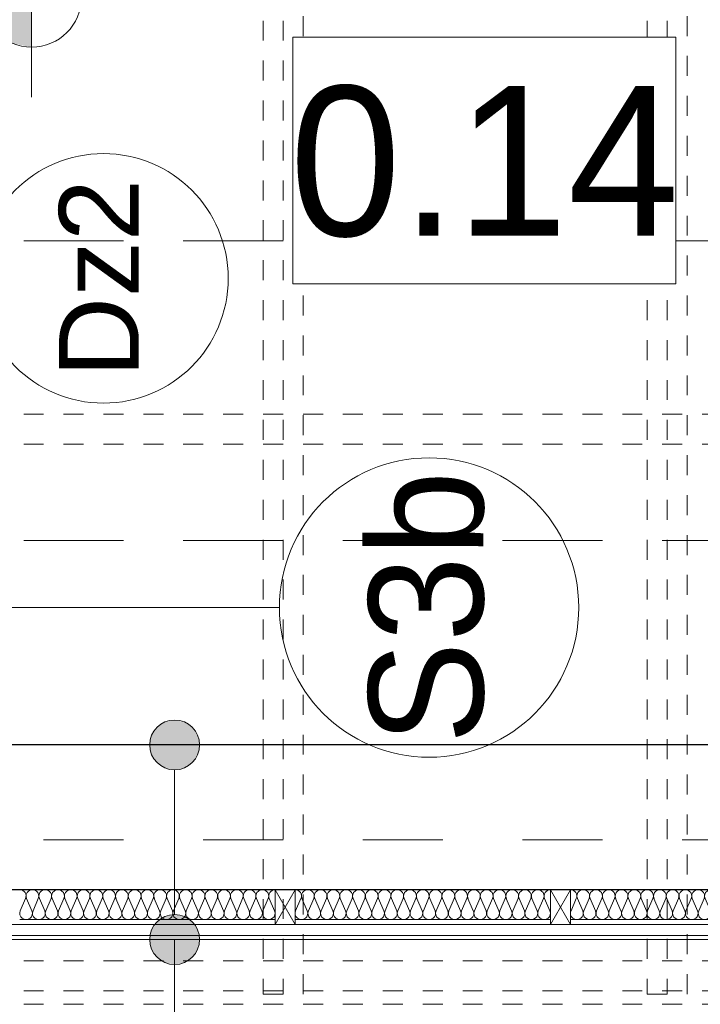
# Model space of a CAD drawing. Extents: x -547885 to -186295, y -25370 to 156194.
# Tile 85 of 256: x -509206 to -507842, y 41918 to 43891. Entities that reach past the tile are written whole.
import ezdxf

# ---------------------------------------------------------------- set-up
doc = ezdxf.new("R2010")
doc.units = 0
doc.header["$MEASUREMENT"] = 0
doc.linetypes.add('Hidden Line copy', pattern=[80, 40, -40])
doc.linetypes.add('Przerywana', pattern=[320, 160, -160])
for name, color, linetype in [('Arch ocieplenie', 7, 'Continuous'), ('Arch opisy', 7, 'Continuous'), ('INWENT RZĘDNE', 7, 'Continuous'), ('INWENT WYMIARY', 7, 'Continuous')]:
    doc.layers.add(name, color=color, linetype=linetype)
for name, color, linetype, lineweight, true_color in [('Arch ocieplenie_Nr_Pióra__44', 7, 'Continuous', 9, 0x029e21), ('Arch opisy okien_Nr_Pióra__9', 7, 'Continuous', 9, 0x3dad99), ('Arch opisy_Nr_Pióra__9', 7, 'Continuous', 9, 0x3dad99), ('Arch wykończenie_Nr_Pióra__115', 7, 'Continuous', 13, 0xff66ff), ('Arch wykończenie_Nr_Pióra__9', 7, 'Continuous', 9, 0x3dad99), ('INWENT DACH_Nr_Pióra__2', 7, 'Continuous', 13, 0x7f7f7f), ('INWENT KONST. DREWNIANA_Nr_Pióra__2', 7, 'Continuous', 13, 0x7f7f7f)]:
    doc.layers.add(name, color=color, linetype=linetype, lineweight=lineweight, true_color=true_color)
for name, color, linetype, lineweight in [('Arch opisy_Nr_Pióra__1', 7, 'Continuous', 25), ('Arch opisy_Nr_Pióra__21', 7, 'Continuous', 9), ('INWENT OPISY_Nr_Pióra__21', 7, 'Continuous', 9), ('INWENT RZĘDNE_Nr_Pióra__21', 7, 'Continuous', 9), ('INWENT WYMIARY_Nr_Pióra__21', 7, 'Continuous', 9), ('INWENT.ŚCIANY_Nr_Pióra__1', 7, 'Continuous', 25)]:
    doc.layers.add(name, color=color, linetype=linetype, lineweight=lineweight)
doc.styles.add('GENERATED_STYLE_1', font='txt')
doc.styles.add('GENERATED_STYLE_10', font='arial.ttf')
doc.styles.add('GENERATED_STYLE_2', font='txt')
doc.styles.add('GENERATED_STYLE_4', font='txt')
doc.styles.add('GENERATED_STYLE_7', font='txt')
doc.dimstyles.new('GENERATED_STYLE__13', dxfattribs={"dimtxt": 0.18, "dimasz": 109.44, "dimexe": 0.18, "dimexo": 0.0625, "dimgap": 0.09, "dimtad": 0, "dimtih": 1, "dimtoh": 1, "dimdec": 4, "dimzin": 0, "dimdsep": 46, "dimcen": 0.09, "dimadec": 0, "dimazin": 0, "dimtfac": 1, "dimtdec": 4, "dimtmove": 0, "dimatfit": 3, "dimldrblk": 'ARROWHEAD_11', "dimfxl": 0, "dimtolj": 1, "dimtzin": 0, "dimarcsym": 0})
doc.dimstyles.new('GENERATED_STYLE__5', dxfattribs={"dimtxt": 160.000002, "dimasz": 114, "dimexe": 0.18, "dimexo": 0, "dimgap": 0.09, "dimtad": 1, "dimtih": 1, "dimtoh": 1, "dimdec": 0, "dimlfac": 0.1, "dimzin": 0, "dimdsep": 46, "dimtxsty": 'GENERATED_STYLE_2', "dimblk": 'ARROWHEAD_2', "dimblk1": 'ARROWHEAD_2', "dimblk2": 'ARROWHEAD_2', "dimcen": 0.09, "dimclrd": 7, "dimclre": 7, "dimclrt": 7, "dimazin": 0, "dimtfac": 1, "dimtdec": 4, "dimtmove": 0, "dimatfit": 3, "dimfxl": 0, "dimtolj": 1, "dimtzin": 0, "dimarcsym": 0})

# ---------------------------------------------------------------- blocks, each defined once
blk = doc.blocks.new('Izolacja cieplna 14_72', base_point=(-509206.3, 42147.6))
at = {"layer": 'Arch ocieplenie_Nr_Pióra__44', "linetype": 'Continuous'}
for p, q in [((-509205.2, 42105.5), (-509194.6, 42129.8)), ((-509192.5, 42129.8), (-509181.8, 42105.5)), ((-509179.6, 42105.5), (-509169, 42129.8)), ((-509166.9, 42129.8), (-509156.2, 42105.5)), ((-509154, 42105.5), (-509143.4, 42129.8)), ((-509141.3, 42129.8), (-509130.6, 42105.5)), ((-509128.4, 42105.5), (-509117.8, 42129.8)), ((-509115.7, 42129.8), (-509105, 42105.5)), ((-509102.8, 42105.5), (-509092.2, 42129.8)), ((-509090.1, 42129.8), (-509079.4, 42105.5)), ((-509077.2, 42105.5), (-509066.6, 42129.8)), ((-509064.5, 42129.8), (-509053.8, 42105.5)), ((-509051.6, 42105.5), (-509041, 42129.8)), ((-509038.9, 42129.8), (-509028.2, 42105.5)), ((-509026, 42105.5), (-509015.4, 42129.8)), ((-509013.3, 42129.8), (-509002.6, 42105.5)), ((-509000.4, 42105.5), (-508989.8, 42129.8)), ((-508987.7, 42129.8), (-508977, 42105.5)), ((-508974.8, 42105.5), (-508964.2, 42129.8)), ((-508962.1, 42129.8), (-508951.4, 42105.5)), ((-508949.2, 42105.5), (-508938.6, 42129.8)), ((-508936.5, 42129.8), (-508925.8, 42105.5)), ((-508923.6, 42105.5), (-508913, 42129.8)), ((-508910.9, 42129.8), (-508900.2, 42105.5)), ((-508898, 42105.5), (-508887.4, 42129.8)), ((-508885.3, 42129.8), (-508874.6, 42105.5)), ((-508872.4, 42105.5), (-508861.8, 42129.8)), ((-508859.7, 42129.8), (-508849, 42105.5)), ((-508846.8, 42105.5), (-508836.2, 42129.8)), ((-508834.1, 42129.8), (-508823.4, 42105.5)), ((-508821.2, 42105.5), (-508810.6, 42129.8)), ((-508808.5, 42129.8), (-508797.8, 42105.5)), ((-508795.6, 42105.5), (-508785, 42129.8)), ((-508782.9, 42129.8), (-508772.2, 42105.5)), ((-508770, 42105.5), (-508759.4, 42129.8)), ((-508757.3, 42129.8), (-508746.6, 42105.5)), ((-508744.4, 42105.5), (-508733.8, 42129.8)), ((-508731.7, 42129.8), (-508721, 42105.5)), ((-508718.8, 42105.5), (-508708.2, 42129.8)), ((-508706.1, 42129.8), (-508695.4, 42105.5))]:
    blk.add_line(p, q, dxfattribs=at)
for centre, start_param, end_param in [((-509206.3, 42134.9), 5.870392, 7.853982), ((-509180.7, 42134.9), 5.870392, 9.837571), ((-509155.1, 42134.9), 5.870392, 9.837571), ((-509129.5, 42134.9), 5.870392, 9.837571), ((-509103.9, 42134.9), 5.870392, 9.837571), ((-509078.3, 42134.9), 5.870392, 9.837571), ((-509052.7, 42134.9), 5.870392, 9.837571), ((-509027.1, 42134.9), 5.870392, 9.837571), ((-509001.5, 42134.9), 5.870392, 9.837571), ((-508975.9, 42134.9), 5.870392, 9.837571), ((-508950.3, 42134.9), 5.870392, 9.837571), ((-508924.7, 42134.9), 5.870392, 9.837571), ((-508899.1, 42134.9), 5.870392, 9.837571), ((-508873.5, 42134.9), 5.870392, 9.837571), ((-508847.9, 42134.9), 5.870392, 9.837571), ((-508822.3, 42134.9), 5.870392, 9.837571), ((-508796.7, 42134.9), 5.870392, 9.837571), ((-508771.1, 42134.9), 5.870392, 9.837571), ((-508745.5, 42134.9), 5.870392, 9.837571), ((-508719.9, 42134.9), 5.870392, 9.837571), ((-508694.3, 42134.9), 1.570796, 3.554385), ((-509193.5, 42100.4), 2.728799, 6.695979), ((-509167.9, 42100.4), 2.728799, 6.695979), ((-509142.3, 42100.4), 2.728799, 6.695979), ((-509116.7, 42100.4), 2.728799, 6.695979), ((-509091.1, 42100.4), 2.728799, 6.695979), ((-509065.5, 42100.4), 2.728799, 6.695979), ((-509039.9, 42100.4), 2.728799, 6.695979), ((-509014.3, 42100.4), 2.728799, 6.695979), ((-508988.7, 42100.4), 2.728799, 6.695979), ((-508963.1, 42100.4), 2.728799, 6.695979), ((-508937.5, 42100.4), 2.728799, 6.695979), ((-508911.9, 42100.4), 2.728799, 6.695979), ((-508886.3, 42100.4), 2.728799, 6.695979), ((-508860.7, 42100.4), 2.728799, 6.695979), ((-508835.1, 42100.4), 2.728799, 6.695979), ((-508809.5, 42100.4), 2.728799, 6.695979), ((-508783.9, 42100.4), 2.728799, 6.695979), ((-508758.3, 42100.4), 2.728799, 6.695979), ((-508732.7, 42100.4), 2.728799, 6.695979), ((-508707.1, 42100.4), 2.728799, 6.695979)]:
    blk.add_ellipse(centre, major_axis=(12.8, 0), ratio=0.996929, start_param=start_param, end_param=end_param, dxfattribs=at)
blk = doc.blocks.new('Izolacja cieplna 14_74', base_point=(-508654.3, 42147.6))
at = {"layer": 'Arch ocieplenie_Nr_Pióra__44', "linetype": 'Continuous'}
for p, q in [((-508653.2, 42105.5), (-508642.6, 42129.8)), ((-508640.5, 42129.8), (-508629.8, 42105.5)), ((-508627.6, 42105.5), (-508617, 42129.8)), ((-508614.9, 42129.8), (-508604.2, 42105.5)), ((-508602, 42105.5), (-508591.4, 42129.8)), ((-508589.3, 42129.8), (-508578.6, 42105.5)), ((-508576.4, 42105.5), (-508565.8, 42129.8)), ((-508563.7, 42129.8), (-508553, 42105.5)), ((-508550.8, 42105.5), (-508540.2, 42129.8)), ((-508538.1, 42129.8), (-508527.4, 42105.5)), ((-508525.2, 42105.5), (-508514.6, 42129.8)), ((-508512.5, 42129.8), (-508501.8, 42105.5)), ((-508499.6, 42105.5), (-508489, 42129.8)), ((-508486.9, 42129.8), (-508476.2, 42105.5)), ((-508474, 42105.5), (-508463.4, 42129.8)), ((-508461.3, 42129.8), (-508450.6, 42105.5)), ((-508448.4, 42105.5), (-508437.8, 42129.8)), ((-508435.7, 42129.8), (-508425, 42105.5)), ((-508422.8, 42105.5), (-508412.2, 42129.8)), ((-508410.1, 42129.8), (-508399.4, 42105.5)), ((-508397.2, 42105.5), (-508386.6, 42129.8)), ((-508384.5, 42129.8), (-508373.8, 42105.5)), ((-508371.6, 42105.5), (-508361, 42129.8)), ((-508358.9, 42129.8), (-508348.2, 42105.5)), ((-508346, 42105.5), (-508335.4, 42129.8)), ((-508333.3, 42129.8), (-508322.6, 42105.5)), ((-508320.4, 42105.5), (-508309.8, 42129.8)), ((-508307.7, 42129.8), (-508297, 42105.5)), ((-508294.8, 42105.5), (-508284.2, 42129.8)), ((-508282.1, 42129.8), (-508271.4, 42105.5)), ((-508269.2, 42105.5), (-508258.6, 42129.8)), ((-508256.5, 42129.8), (-508245.8, 42105.5)), ((-508243.6, 42105.5), (-508233, 42129.8)), ((-508230.9, 42129.8), (-508220.2, 42105.5)), ((-508218, 42105.5), (-508207.4, 42129.8)), ((-508205.3, 42129.8), (-508194.6, 42105.5)), ((-508192.4, 42105.5), (-508181.8, 42129.8)), ((-508179.7, 42129.8), (-508169, 42105.5)), ((-508166.8, 42105.5), (-508156.2, 42129.8)), ((-508154.1, 42129.8), (-508143.4, 42105.5))]:
    blk.add_line(p, q, dxfattribs=at)
for centre, start_param, end_param in [((-508654.3, 42134.9), 5.870392, 7.853982), ((-508628.7, 42134.9), 5.870392, 9.837571), ((-508603.1, 42134.9), 5.870392, 9.837571), ((-508577.5, 42134.9), 5.870392, 9.837571), ((-508551.9, 42134.9), 5.870392, 9.837571), ((-508526.3, 42134.9), 5.870392, 9.837571), ((-508500.7, 42134.9), 5.870392, 9.837571), ((-508475.1, 42134.9), 5.870392, 9.837571), ((-508449.5, 42134.9), 5.870392, 9.837571), ((-508423.9, 42134.9), 5.870392, 9.837571), ((-508398.3, 42134.9), 5.870392, 9.837571), ((-508372.7, 42134.9), 5.870392, 9.837571), ((-508347.1, 42134.9), 5.870392, 9.837571), ((-508321.5, 42134.9), 5.870392, 9.837571), ((-508295.9, 42134.9), 5.870392, 9.837571), ((-508270.3, 42134.9), 5.870392, 9.837571), ((-508244.7, 42134.9), 5.870392, 9.837571), ((-508219.1, 42134.9), 5.870392, 9.837571), ((-508193.5, 42134.9), 5.870392, 9.837571), ((-508167.9, 42134.9), 5.870392, 9.837571), ((-508142.3, 42134.9), 1.570796, 3.554385), ((-508641.5, 42100.4), 2.728799, 6.695979), ((-508615.9, 42100.4), 2.728799, 6.695979), ((-508590.3, 42100.4), 2.728799, 6.695979), ((-508564.7, 42100.4), 2.728799, 6.695979), ((-508539.1, 42100.4), 2.728799, 6.695979), ((-508513.5, 42100.4), 2.728799, 6.695979), ((-508487.9, 42100.4), 2.728799, 6.695979), ((-508462.3, 42100.4), 2.728799, 6.695979), ((-508436.7, 42100.4), 2.728799, 6.695979), ((-508411.1, 42100.4), 2.728799, 6.695979), ((-508385.5, 42100.4), 2.728799, 6.695979), ((-508359.9, 42100.4), 2.728799, 6.695979), ((-508334.3, 42100.4), 2.728799, 6.695979), ((-508308.7, 42100.4), 2.728799, 6.695979), ((-508283.1, 42100.4), 2.728799, 6.695979), ((-508257.5, 42100.4), 2.728799, 6.695979), ((-508231.9, 42100.4), 2.728799, 6.695979), ((-508206.3, 42100.4), 2.728799, 6.695979), ((-508180.7, 42100.4), 2.728799, 6.695979), ((-508155.1, 42100.4), 2.728799, 6.695979)]:
    blk.add_ellipse(centre, major_axis=(12.8, 0), ratio=0.996929, start_param=start_param, end_param=end_param, dxfattribs=at)
blk = doc.blocks.new('Izolacja cieplna 14_75', base_point=(-508102.3, 42147.6))
at = {"layer": 'Arch ocieplenie_Nr_Pióra__44', "linetype": 'Continuous'}
for p, q in [((-508101.2, 42105.5), (-508090.6, 42129.8)), ((-508088.5, 42129.8), (-508077.8, 42105.5)), ((-508075.6, 42105.5), (-508065, 42129.8)), ((-508062.9, 42129.8), (-508052.2, 42105.5)), ((-508050, 42105.5), (-508039.4, 42129.8)), ((-508037.3, 42129.8), (-508026.6, 42105.5)), ((-508024.4, 42105.5), (-508013.8, 42129.8)), ((-508011.7, 42129.8), (-508001, 42105.5)), ((-507998.8, 42105.5), (-507988.2, 42129.8)), ((-507986.1, 42129.8), (-507975.4, 42105.5)), ((-507973.2, 42105.5), (-507962.6, 42129.8)), ((-507960.5, 42129.8), (-507949.8, 42105.5)), ((-507947.6, 42105.5), (-507937, 42129.8)), ((-507934.9, 42129.8), (-507924.2, 42105.5)), ((-507922, 42105.5), (-507911.4, 42129.8)), ((-507909.3, 42129.8), (-507898.6, 42105.5)), ((-507896.4, 42105.5), (-507885.8, 42129.8)), ((-507883.7, 42129.8), (-507873, 42105.5)), ((-507870.8, 42105.5), (-507860.2, 42129.8)), ((-507858.1, 42129.8), (-507847.4, 42105.5)), ((-507845.2, 42105.5), (-507834.6, 42129.8)), ((-507832.5, 42129.8), (-507821.8, 42105.5)), ((-507819.6, 42105.5), (-507809, 42129.8)), ((-507806.9, 42129.8), (-507796.2, 42105.5)), ((-507794, 42105.5), (-507783.4, 42129.8)), ((-507781.3, 42129.8), (-507770.6, 42105.5)), ((-507768.4, 42105.5), (-507757.8, 42129.8)), ((-507755.7, 42129.8), (-507745, 42105.5)), ((-507742.8, 42105.5), (-507732.2, 42129.8)), ((-507730.1, 42129.8), (-507719.4, 42105.5)), ((-507717.2, 42105.5), (-507706.6, 42129.8)), ((-507704.5, 42129.8), (-507693.8, 42105.5)), ((-507691.6, 42105.5), (-507681, 42129.8)), ((-507678.9, 42129.8), (-507668.2, 42105.5)), ((-507666, 42105.5), (-507655.4, 42129.8)), ((-507653.3, 42129.8), (-507642.6, 42105.5)), ((-507640.4, 42105.5), (-507629.8, 42129.8)), ((-507627.7, 42129.8), (-507617, 42105.5)), ((-507614.8, 42105.5), (-507604.2, 42129.8)), ((-507602.1, 42129.8), (-507591.4, 42105.5))]:
    blk.add_line(p, q, dxfattribs=at)
for centre, start_param, end_param in [((-508102.3, 42134.9), 5.870392, 7.853982), ((-508076.7, 42134.9), 5.870392, 9.837571), ((-508051.1, 42134.9), 5.870392, 9.837571), ((-508025.5, 42134.9), 5.870392, 9.837571), ((-507999.9, 42134.9), 5.870392, 9.837571), ((-507974.3, 42134.9), 5.870392, 9.837571), ((-507948.7, 42134.9), 5.870392, 9.837571), ((-507923.1, 42134.9), 5.870392, 9.837571), ((-507897.5, 42134.9), 5.870392, 9.837571), ((-507871.9, 42134.9), 5.870392, 9.837571), ((-507846.3, 42134.9), 5.870392, 9.837571), ((-507820.7, 42134.9), 5.870392, 9.837571), ((-507795.1, 42134.9), 5.870392, 9.837571), ((-507769.5, 42134.9), 5.870392, 9.837571), ((-507743.9, 42134.9), 5.870392, 9.837571), ((-507718.3, 42134.9), 5.870392, 9.837571), ((-507692.7, 42134.9), 5.870392, 9.837571), ((-507667.1, 42134.9), 5.870392, 9.837571), ((-507641.5, 42134.9), 5.870392, 9.837571), ((-507615.9, 42134.9), 5.870392, 9.837571), ((-507590.3, 42134.9), 1.570796, 3.554385), ((-508089.5, 42100.4), 2.728799, 6.695979), ((-508063.9, 42100.4), 2.728799, 6.695979), ((-508038.3, 42100.4), 2.728799, 6.695979), ((-508012.7, 42100.4), 2.728799, 6.695979), ((-507987.1, 42100.4), 2.728799, 6.695979), ((-507961.5, 42100.4), 2.728799, 6.695979), ((-507935.9, 42100.4), 2.728799, 6.695979), ((-507910.3, 42100.4), 2.728799, 6.695979), ((-507884.7, 42100.4), 2.728799, 6.695979), ((-507859.1, 42100.4), 2.728799, 6.695979), ((-507833.5, 42100.4), 2.728799, 6.695979), ((-507807.9, 42100.4), 2.728799, 6.695979), ((-507782.3, 42100.4), 2.728799, 6.695979), ((-507756.7, 42100.4), 2.728799, 6.695979), ((-507731.1, 42100.4), 2.728799, 6.695979), ((-507705.5, 42100.4), 2.728799, 6.695979), ((-507679.9, 42100.4), 2.728799, 6.695979), ((-507654.3, 42100.4), 2.728799, 6.695979), ((-507628.7, 42100.4), 2.728799, 6.695979), ((-507603.1, 42100.4), 2.728799, 6.695979)]:
    blk.add_ellipse(centre, major_axis=(12.8, 0), ratio=0.996929, start_param=start_param, end_param=end_param, dxfattribs=at)
blk = doc.blocks.new('*D652')
at = {"layer": 'INWENT WYMIARY_Nr_Pióra__21', "linetype": 'Continuous'}
for p, q in [((-509898.3, 46932.8), (-509898.3, 47157.8)), ((-471873.3, 46932.8), (-471873.3, 47157.8)), ((-509855, 47120.3), (-509941.6, 46970.3)), ((-471916.6, 46970.3), (-471830, 47120.3)), ((-509971.7, 47045.3), (-509898.3, 47045.3)), ((-509898.3, 47045.3), (-471873.3, 47045.3)), ((-471873.3, 47045.3), (-471800, 47045.3))]:
    blk.add_line(p, q, dxfattribs=at)
at = {"layer": 'INWENT WYMIARY_Nr_Pióra__21', "insert": (-491116.2, 47077.3), "char_height": 160, "attachment_point": 7, "style": 'GENERATED_STYLE_2'}
blk.add_mtext('{3\xa0803}', dxfattribs=at)
blk = doc.blocks.new('ARROWHEAD_2')
at = {"color": 0, "linetype": 'Continuous', "lineweight": 0}
for p, q in [((-0.378, -0.655), (0.378, 0.655)), ((0, 0), (-1, 0))]:
    blk.add_line(p, q, dxfattribs=at)
blk = doc.blocks.new('Koty wysokościowe_14', base_point=(-509182.5, 43935.8))
at = {"layer": 'INWENT RZĘDNE_Nr_Pióra__21', "linetype": 'Continuous'}
for points in [[(-509182.5, 43935.8), (-509082.5, 43935.8), (-509090.1, 43974), (-509111.7, 44006.5), (-509144.2, 44028.1), (-509182.5, 44035.8)], [(-509182.5, 43935.8), (-509282.5, 43935.8), (-509274.8, 43897.5), (-509253.2, 43865), (-509220.7, 43843.4), (-509182.5, 43835.8)]]:
    blk.add_hatch(color=256, dxfattribs=at).paths.add_polyline_path(points, flags=0)
for p, q in [((-509182.5, 43735.8), (-509182.5, 44135.8)), ((-509382.5, 43935.8), (-508982.5, 43935.8))]:
    blk.add_line(p, q, dxfattribs=at)
blk.add_circle((-509182.5, 43935.8), 100, dxfattribs=at)
at = {"layer": 'INWENT RZĘDNE_Nr_Pióra__21', "insert": (-509048.4, 44100.1), "char_height": 160, "attachment_point": 7, "style": 'GENERATED_STYLE_4'}
blk.add_mtext('{-0,02}', dxfattribs=at)
blk = doc.blocks.new('ARROWHEAD_11')
at = {"color": 0, "linetype": 'Continuous', "lineweight": 0}
blk.add_line((0, 0), (-1, 0), dxfattribs=at)
at = {"color": 0, "linetype": 'Continuous', "lineweight": 0, "const_width": 0.25, "flags": 128}
blk.add_lwpolyline([(-0.125, 0, 1), (0.125, 0, 1)], format="xyb", close=True, dxfattribs=at)
blk = doc.blocks.new('Linia_62', base_point=(-508895.7, 42437.6))
at = {"layer": 'Arch opisy_Nr_Pióra__21', "linetype": 'Continuous'}
for points in [[(-508845.7, 42437.6), (-508849.5, 42456.8), (-508860.3, 42473), (-508876.6, 42483.8), (-508895.7, 42487.6), (-508914.8, 42483.8), (-508931, 42473), (-508941.9, 42456.8), (-508945.7, 42437.6), (-508941.9, 42418.5), (-508931, 42402.3), (-508914.8, 42391.4), (-508895.7, 42387.6), (-508876.6, 42391.4), (-508860.3, 42402.3), (-508849.5, 42418.5)], [(-508845.7, 42047.6), (-508849.5, 42066.8), (-508860.3, 42083), (-508876.6, 42093.8), (-508895.7, 42097.6), (-508914.8, 42093.8), (-508931, 42083), (-508941.9, 42066.8), (-508945.7, 42047.6), (-508941.9, 42028.5), (-508931, 42012.3), (-508914.8, 42001.4), (-508895.7, 41997.6), (-508876.6, 42001.4), (-508860.3, 42012.3), (-508849.5, 42028.5)]]:
    blk.add_hatch(color=256, dxfattribs=at).paths.add_polyline_path(points, flags=0)
blk.add_line((-508895.7, 42387.6), (-508895.7, 42097.6), dxfattribs=at)
for centre in [(-508895.7, 42437.6), (-508895.7, 42047.6)]:
    blk.add_circle(centre, 50, dxfattribs=at)
blk = doc.blocks.new('Linia_63', base_point=(-508895.7, 42047.6))
at = {"layer": 'Arch opisy_Nr_Pióra__21', "linetype": 'Continuous'}
blk.add_line((-508895.7, 42047.6), (-508895.7, 41225), dxfattribs=at)
blk.add_circle((-508895.7, 40925), 300, dxfattribs=at)
blk = doc.blocks.new('Linia_65', base_point=(-509508.3, 42713))
at = {"layer": 'Arch opisy_Nr_Pióra__21', "linetype": 'Continuous'}
blk.add_line((-509508.3, 42713), (-508685.7, 42713), dxfattribs=at)
blk.add_circle((-508385.7, 42713), 300, dxfattribs=at)

msp = doc.modelspace()

# ---------------------------------------------------------------- linework, layer by layer
at = {"layer": 'Arch opisy_Nr_Pióra__9', "linetype": 'Continuous'}
msp.add_circle((-509038.3, 43372.6), 250, dxfattribs=at)
at = {"layer": 'Arch wykończenie_Nr_Pióra__115', "linetype": 'Przerywana'}
for p, q in [((-506798.3, 43447.6), (-509798.3, 43447.6)), ((-509798.3, 43447.6), (-506798.3, 43447.6)), ((-506798.3, 42847.6), (-509798.3, 42847.6)), ((-509798.3, 42847.6), (-506798.3, 42847.6)), ((-509798.3, 42247.6), (-506798.3, 42247.6))]:
    msp.add_line(p, q, dxfattribs=at)
at = {"layer": 'Arch wykończenie_Nr_Pióra__9', "linetype": 'Continuous'}
for p, q in [((-508654.3, 42147.6), (-508694.3, 42147.6)), ((-508694.3, 42147.6), (-508694.3, 42077.6)), ((-508694.3, 42147.6), (-508654.3, 42077.6)), ((-508654.3, 42147.6), (-508694.3, 42077.6)), ((-508654.3, 42077.6), (-508654.3, 42147.6)), ((-508102.3, 42147.6), (-508142.3, 42147.6)), ((-508142.3, 42147.6), (-508142.3, 42077.6)), ((-508142.3, 42147.6), (-508102.3, 42077.6)), ((-508102.3, 42147.6), (-508142.3, 42077.6)), ((-508102.3, 42077.6), (-508102.3, 42147.6)), ((-508694.3, 42087.6), (-509206.3, 42087.6)), ((-508142.3, 42087.6), (-508654.3, 42087.6)), ((-507590.3, 42087.6), (-508102.3, 42087.6)), ((-506998.3, 42077.6), (-509868.3, 42077.6)), ((-508694.3, 42077.6), (-508654.3, 42077.6)), ((-508142.3, 42077.6), (-508102.3, 42077.6)), ((-506998.3, 42047.6), (-509898.3, 42047.6)), ((-506998.3, 42055.6), (-509890.3, 42055.6))]:
    msp.add_line(p, q, dxfattribs=at)
at = {"layer": 'INWENT DACH_Nr_Pióra__2', "linetype": 'Hidden Line copy'}
msp.add_line((-509998.3, 41918.2), (-506898.3, 41918.2), dxfattribs=at)
at = {"layer": 'INWENT KONST. DREWNIANA_Nr_Pióra__2', "linetype": 'Hidden Line copy'}
for p, q in [((-508718.3, 45408.9), (-508718.3, 41938.2)), ((-508678.3, 45408.9), (-508678.3, 41938.2)), ((-508638.3, 41938.2), (-508638.3, 45408.9)), ((-507948.3, 45408.9), (-507948.3, 41938.2)), ((-507908.3, 45408.9), (-507908.3, 41938.2)), ((-507868.3, 41938.2), (-507868.3, 45408.9)), ((-509998.3, 43100.4), (-506898.3, 43100.4)), ((-509998.3, 43040.4), (-506898.3, 43040.4)), ((-509998.3, 42004.8), (-506898.3, 42004.8)), ((-509998.3, 41944.8), (-506898.3, 41944.8)), ((-508718.3, 41938.2), (-508638.3, 41938.2)), ((-507948.3, 41938.2), (-507868.3, 41938.2))]:
    msp.add_line(p, q, dxfattribs=at)
at = {"layer": 'INWENT.ŚCIANY_Nr_Pióra__1', "linetype": 'Continuous'}
for p, q in [((-506898.3, 42437.6), (-509508.3, 42437.6)), ((-506898.3, 42147.6), (-509798.3, 42147.6))]:
    msp.add_line(p, q, dxfattribs=at)

# ---------------------------------------------------------------- block references
at = {"layer": 'Arch ocieplenie', "color": 104, "linetype": 'Continuous', "lineweight": 13, "true_color": 0x029e21}
for name, p in [('Izolacja cieplna 14_72', (-509206.3, 42147.6)), ('Izolacja cieplna 14_74', (-508654.3, 42147.6)), ('Izolacja cieplna 14_75', (-508102.3, 42147.6))]:
    msp.add_blockref(name, p, dxfattribs=at)
at = {"layer": 'Arch opisy', "linetype": 'Continuous'}
for name, p in [('Linia_65', (-509508.3, 42713)), ('Linia_62', (-508895.7, 42437.6)), ('Linia_63', (-508895.7, 42047.6))]:
    msp.add_blockref(name, p, dxfattribs=at)
at = {"layer": 'INWENT RZĘDNE'}
msp.add_blockref('Koty wysokościowe_14', (-509182.5, 43935.8), dxfattribs=at)

# ---------------------------------------------------------------- texts
at = {"layer": 'Arch opisy okien_Nr_Pióra__9', "linetype": 'Continuous', "insert": (-509127.5, 43372.6), "char_height": 160, "attachment_point": 2, "rotation": 90, "style": 'GENERATED_STYLE_10'}
msp.add_mtext('{Dz2}', dxfattribs=at)
at = {"layer": 'Arch opisy_Nr_Pióra__1', "linetype": 'Continuous', "insert": (-508507.1, 42713), "char_height": 230, "attachment_point": 2, "rotation": 90, "style": 'GENERATED_STYLE_7'}
msp.add_mtext('{S3b}', dxfattribs=at)

# ---------------------------------------------------------------- dimensions: what is measured, and where the dimension line sits
at = {"layer": 'INWENT WYMIARY', "linetype": 'Continuous'}
dim = msp.add_linear_dim(base=(-509898.3276, 47045.2825), p1=(-509898.3276, 34625.6987), p2=(-471873.3243, 33972.4433), dimstyle='GENERATED_STYLE__5', dxfattribs=at)
dim.commit()
dim.dimension.update_dxf_attribs({"geometry": '*D652', "text_midpoint": (-490842.6723, 47157.2825)})

# ---------------------------------------------------------------- leaders
at = {"layer": 'Arch opisy_Nr_Pióra__21', "linetype": 'Przerywana', "annotation_type": 0, "has_hookline": 1, "hookline_direction": 1, "text_width": 2117.1}
msp.add_leader([(-507552.8, 42281.5), (-507552.8, 39353.4), (-507831.9, 39353.4)], dimstyle='GENERATED_STYLE__13', dxfattribs=at)

# ---------------------------------------------------------------- next in the draw order: wipeouts: each hides what was drawn before it
at = {"linetype": 'Continuous', "ltscale": 2040568.691167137}
msp.add_wipeout([(-508658.8, 43855.8), (-507890.8, 43855.8), (-507890.8, 43361.7), (-508658.8, 43361.7)], dxfattribs=at).dxf.layer = 'INWENT OPISY_Nr_Pióra__21'

# ---------------------------------------------------------------- next in the draw order: linework, layer by layer
at = {"layer": 'INWENT OPISY_Nr_Pióra__21', "linetype": 'Continuous', "flags": 128}
msp.add_lwpolyline([(-508658.8, 43855.8), (-507890.8, 43855.8), (-507890.8, 43361.7), (-508658.8, 43361.7)], close=True, dxfattribs=at)

# ---------------------------------------------------------------- next in the draw order: texts
at = {"layer": 'INWENT OPISY_Nr_Pióra__21', "linetype": 'Continuous', "insert": (-508274.8, 43453.6), "char_height": 300, "attachment_point": 8, "style": 'GENERATED_STYLE_1'}
msp.add_mtext('{0.14 }', dxfattribs=at)

doc.saveas('drawing.dxf')
